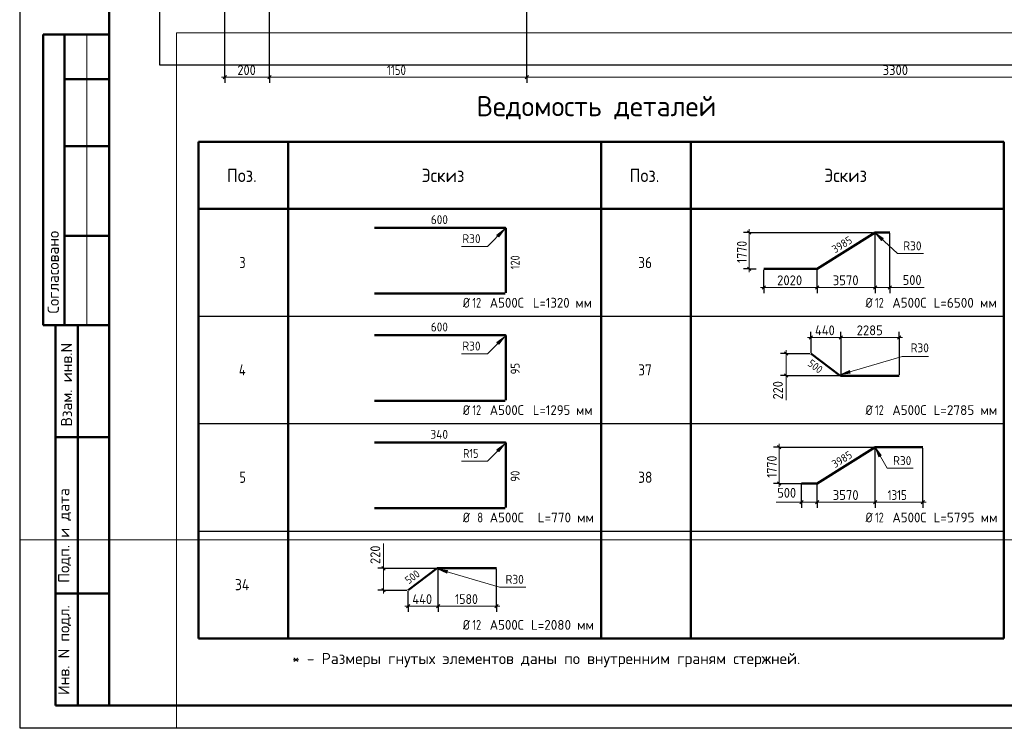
# Model space of a CAD drawing. Header units: millimetres. Extents: x 0 to 21000, y -5 to 14855.
# Tile 1 of 24: x 0 to 11004, y -5 to 7915. Entities that reach past the tile are written whole.
import ezdxf

# ---------------------------------------------------------------- set-up
doc = ezdxf.new("R2010")
doc.units = ezdxf.units.MM
for name, color, linetype, lineweight in [('Standard', 7, 'Continuous', 25), ('ДОП Верх по Х', 7, 'Continuous', 25), ('ЖБ Пилон', 180, 'Continuous', 25), ('Размерная линия_ общее', 7, 'Continuous', 13), ('Фоновоя арматура Х1', 7, 'Continuous', 25)]:
    doc.layers.add(name, color=color, linetype=linetype, lineweight=lineweight)
doc.styles.add('ISOCPEUR', font='txt')

msp = doc.modelspace()

# ---------------------------------------------------------------- hatches: boundary and pattern name
at = {"layer": 'Standard', "linetype": 'Continuous', "lineweight": 13, "transparency": 33554687}
for points in [[(5355, 5487), (5419, 5572), (5334, 5508)], [(9651, 5468), (9564, 5529), (9631, 5446)], [(5355, 4287), (5419, 4372), (5334, 4308)], [(9272, 3994), (9176, 3951), (9281, 3965)], [(5355, 3087), (5419, 3172), (5334, 3108)], [(9629, 3045), (9564, 3129), (9603, 3030)], [(4781, 1757), (4676, 1772), (4772, 1728)]]:
    msp.add_hatch(color=7, dxfattribs=at).paths.add_polyline_path(points)

# ---------------------------------------------------------------- linework, layer by layer
at = {"layer": 'Standard', "color": 7, "linetype": 'Continuous', "lineweight": 25, "transparency": 33554687}
msp.add_line((1000, 14600), (1000, 529), dxfattribs=at)
at = {"layer": 'Standard', "color": 7, "linetype": 'Continuous', "lineweight": 50, "transparency": 33554687}
for p, q in [((3, 7750), (0, 7750)), ((1000, 7750), (263, 7750)), ((263, 7750), (263, 4500)), ((263, 7750), (263, 4500)), ((500, 7750), (500, 4500)), ((1000, 7250), (500, 7250)), ((1000, 6500), (500, 6500)), ((2000, 6550), (2000, 5800)), ((2000, 6550), (6500, 6550)), ((11000, 6550), (2000, 6550)), ((2000, 1000), (2000, 6550)), ((3000, 1000), (3000, 6550)), ((6500, 6550), (11000, 6550)), ((6500, 1000), (6500, 6550)), ((7500, 1000), (7500, 6550)), ((11000, 1000), (11000, 6550)), ((11000, 5800), (2000, 5800)), ((1000, 5500), (500, 5500)), ((0, 4500), (3, 4500)), ((263, 4500), (1000, 4500)), ((400, 250), (400, 4500)), ((400, 250), (400, 4500)), ((650, 250), (650, 4500)), ((400, 3250), (1000, 3250)), ((400, 1500), (1000, 1500)), ((2000, 1000), (11000, 1000)), ((1000, 250), (400, 250))]:
    msp.add_line(p, q, dxfattribs=at)
at = {"layer": 'Standard', "color": 7, "linetype": 'Continuous', "lineweight": 13, "transparency": 33554687}
for p, q in [((750, 7750), (750, 4500)), ((5419, 5572), (5334, 5508)), ((5334, 5508), (5355, 5487)), ((5355, 5487), (5419, 5572)), ((5419, 5572), (5419, 5572)), ((5419, 5572), (5419, 5572)), ((5419, 5572), (5419, 5572)), ((9564, 5529), (9564, 5529)), ((9564, 5529), (9564, 5529)), ((9564, 5529), (9564, 5529)), ((9564, 5529), (9631, 5446)), ((9651, 5468), (9564, 5529)), ((5344, 5498), (5339, 5492)), ((9631, 5446), (9651, 5468)), ((9641, 5457), (9646, 5452)), ((9724, 4922), (10109, 4922)), ((5419, 4372), (5334, 4308)), ((5334, 4308), (5355, 4287)), ((5344, 4298), (5339, 4292)), ((5355, 4287), (5419, 4372)), ((5419, 4372), (5419, 4372)), ((5419, 4372), (5419, 4372)), ((5419, 4372), (5419, 4372)), ((9272, 3994), (9176, 3951)), ((9176, 3951), (9281, 3965)), ((9281, 3965), (9272, 3994)), ((9276, 3980), (9284, 3982)), ((8566, 3939), (8566, 3663)), ((9176, 3951), (9176, 3951)), ((9176, 3951), (9176, 3951)), ((9176, 3951), (9176, 3951)), ((5419, 3172), (5334, 3108)), ((5334, 3108), (5355, 3087)), ((5344, 3098), (5339, 3092)), ((5355, 3087), (5419, 3172)), ((5419, 3172), (5419, 3172)), ((5419, 3172), (5419, 3172)), ((5419, 3172), (5419, 3172)), ((9564, 3129), (9564, 3129)), ((9564, 3129), (9564, 3129)), ((9564, 3129), (9564, 3129)), ((9564, 3129), (9603, 3030)), ((9629, 3045), (9564, 3129)), ((9603, 3030), (9629, 3045)), ((9616, 3037), (9620, 3031)), ((8737, 2522), (8453, 2522)), ((9724, 2522), (10109, 2522)), ((4066, 1783), (4066, 2060)), ((4676, 1772), (4676, 1772)), ((4676, 1772), (4676, 1772)), ((4676, 1772), (4676, 1772)), ((4676, 1772), (4772, 1728)), ((4781, 1757), (4676, 1772)), ((4772, 1728), (4781, 1757)), ((4776, 1743), (4784, 1740))]:
    msp.add_line(p, q, dxfattribs=at)
at = {"layer": 'Standard', "color": 7, "linetype": 'Continuous', "lineweight": 35, "transparency": 33554687}
for p, q in [((11000, 5350), (11000, 3400)), ((11000, 4150), (11000, 1000))]:
    msp.add_line(p, q, dxfattribs=at)
at = {"layer": 'Standard', "color": 7, "linetype": 'Continuous', "lineweight": -3, "transparency": 33554687}
for p, q in [((2000, 4600), (11000, 4600)), ((2000, 3400), (11000, 3400)), ((2000, 2200), (11000, 2200))]:
    msp.add_line(p, q, dxfattribs=at)
at = {"layer": 'Standard', "color": 7, "linetype": 'Continuous', "lineweight": 13, "transparency": 33554687}
for points in [[(0, 14855), (0, 2100), (21000, 2100), (21000, 14855)], [(12354, 7766), (1751, 7766), (1751, -5)], [(4936, 5381), (5227, 5381), (5419, 5572)], [(10100, 5301), (9809, 5301), (9564, 5529)], [(4936, 4181), (5227, 4181), (5419, 4372)], [(10155, 4149), (9863, 4149), (9176, 3951)], [(4936, 2981), (5227, 2981), (5419, 3172)], [(9986, 2901), (9695, 2901), (9564, 3129)], [(5655, 1573), (5363, 1573), (4676, 1772)]]:
    msp.add_lwpolyline(points, dxfattribs=at)
at = {"layer": 'Standard', "color": 7, "linetype": 'Continuous', "lineweight": 25, "transparency": 33554687}
msp.add_lwpolyline([(0, 0), (21000, 0), (21000, 14850), (0, 14850), (0, 0)], close=True, dxfattribs=at)
at = {"layer": 'Standard', "color": 7, "linetype": 'Continuous', "lineweight": 50, "transparency": 33554687}
msp.add_lwpolyline([(1000, 14600), (20750, 14600), (20750, 250), (1000, 250), (1000, 14600)], close=True, dxfattribs=at)
at = {"layer": 'Standard', "color": 254, "linetype": 'Continuous', "lineweight": 25, "true_color": 0xc4c4ff, "transparency": 33554687}
msp.add_lwpolyline([(1561, 7411), (20515, 7411), (20515, 13946), (1561, 13946), (1561, 7411)], dxfattribs=at)
at = {"layer": 'ДОП Верх по Х', "color": 7, "linetype": 'Continuous', "lineweight": 50, "transparency": 33554687}
for p, q in [((8911, 5130), (9560, 5536)), ((9564, 5537), (9724, 5537)), ((8842, 4183), (9167, 3939)), ((9176, 3936), (9829, 3936)), ((8911, 2730), (9560, 3136)), ((9564, 3137), (10093, 3137)), ((4342, 1539), (4667, 1783)), ((4676, 1786), (5329, 1786))]:
    msp.add_line(p, q, dxfattribs=at)
for centre, radius, start, end in [((9564, 5529), 8.17, 90, 122.0054), ((9176, 3951), 14.3, 233.1301, 270), ((9564, 3129), 8.17, 90, 122.0054), ((4676, 1772), 14.3, 90, 126.8699)]:
    msp.add_arc(centre, radius, start, end, dxfattribs=at)
at = {"layer": 'ЖБ Пилон', "color": 7, "linetype": 'Continuous', "lineweight": 50, "transparency": 33554687}
for p, q in [((3966, 5588), (5426, 5588)), ((5434, 5579), (5434, 4862)), ((5426, 4854), (3966, 4854)), ((3966, 4388), (5426, 4388)), ((5434, 4379), (5434, 3662)), ((5426, 3654), (3966, 3654)), ((3966, 3188), (5426, 3188)), ((5434, 3179), (5434, 2462)), ((5426, 2454), (3966, 2454))]:
    msp.add_line(p, q, dxfattribs=at)
for centre in [(5426, 5579), (5426, 4379), (5426, 3179)]:
    msp.add_arc(centre, 8.43, 0, 90, dxfattribs=at)
at = {"layer": 'Размерная линия_ общее', "color": 7, "linetype": 'Continuous', "lineweight": 13, "transparency": 33554687}
for p, q in [((2293, 7271), (2255, 7271)), ((2293, 7271), (2793, 7271)), ((2793, 7271), (5668, 7271)), ((5668, 7271), (13918, 7271)), ((8151, 5536), (8151, 5573)), ((8151, 5130), (8151, 5093)), ((8316, 4922), (8278, 4922)), ((8316, 4922), (8911, 4922)), ((8911, 4922), (9560, 4922)), ((9560, 4922), (9724, 4922)), ((9724, 4922), (9762, 4922)), ((8842, 4363), (8804, 4363)), ((8842, 4363), (9176, 4363)), ((9176, 4363), (9829, 4363)), ((9829, 4363), (9866, 4363)), ((8566, 4183), (8566, 4221)), ((8566, 4183), (8566, 3939)), ((8566, 3939), (8566, 3902)), ((8486, 3136), (8486, 3173)), ((8486, 2730), (8486, 2693)), ((8737, 2522), (8700, 2522)), ((8737, 2522), (8911, 2522)), ((8911, 2522), (9560, 2522)), ((9560, 2522), (10093, 2522)), ((10093, 2522), (10130, 2522)), ((4066, 1783), (4066, 1821)), ((4066, 1539), (4066, 1783)), ((4066, 1539), (4066, 1502)), ((4342, 1359), (4304, 1359)), ((4342, 1359), (4676, 1359)), ((4676, 1359), (5329, 1359)), ((5329, 1359), (5366, 1359))]:
    msp.add_line(p, q, dxfattribs=at)
at = {"layer": 'Размерная линия_ общее', "color": 7, "linetype": 'Continuous', "lineweight": 25, "transparency": 33554687}
for p, q in [((2274, 7252), (2312, 7290)), ((2774, 7252), (2812, 7290)), ((5649, 7252), (5687, 7290)), ((8170, 5517), (8133, 5554)), ((8170, 5111), (8133, 5149)), ((8297, 4903), (8334, 4941)), ((8892, 4903), (8930, 4941)), ((9541, 4903), (9579, 4941)), ((9706, 4903), (9743, 4941)), ((8823, 4344), (8860, 4382)), ((9157, 4344), (9194, 4382)), ((9810, 4344), (9848, 4382)), ((8548, 4202), (8585, 4164)), ((8548, 3958), (8585, 3920)), ((8505, 3117), (8468, 3154)), ((8505, 2711), (8468, 2749)), ((8718, 2503), (8756, 2541)), ((8892, 2503), (8930, 2541)), ((9541, 2503), (9579, 2541)), ((10074, 2503), (10112, 2541)), ((4085, 1764), (4048, 1802)), ((4085, 1520), (4048, 1558)), ((4323, 1341), (4360, 1378)), ((4657, 1341), (4694, 1378)), ((5310, 1341), (5348, 1378))]:
    msp.add_line(p, q, dxfattribs=at)
at = {"layer": 'Размерная линия_ общее', "color": 253, "linetype": 'Continuous', "lineweight": -3, "true_color": 0xa0a0a0, "transparency": 33554687}
for p, q in [((2293, 7271), (2293, 7333)), ((2293, 7271), (2293, 7208)), ((2793, 7271), (2793, 7333)), ((2793, 7271), (2793, 7208)), ((5668, 7271), (5668, 7333)), ((5668, 7271), (5668, 7208)), ((8151, 5536), (8089, 5536)), ((8151, 5536), (8214, 5536)), ((8151, 5130), (8089, 5130)), ((8151, 5130), (8214, 5130)), ((8151, 5130), (8229, 5130)), ((8316, 4922), (8316, 5120)), ((8316, 4922), (8316, 4984)), ((8911, 4922), (8911, 4984)), ((9560, 4922), (9560, 4984)), ((9724, 4922), (9724, 4984)), ((8316, 4922), (8316, 4859)), ((8911, 4922), (8911, 4859)), ((9560, 4922), (9560, 4859)), ((9724, 4922), (9724, 4859)), ((8842, 4363), (8842, 4425)), ((9176, 4363), (9176, 4425)), ((9829, 4363), (9829, 4425)), ((8842, 4363), (8842, 4300)), ((8842, 4363), (8842, 4193)), ((9176, 4363), (9176, 4300)), ((9176, 4363), (9176, 3946)), ((9829, 4363), (9829, 4300)), ((9829, 4363), (9829, 3946)), ((8566, 4183), (8504, 4183)), ((8566, 4183), (8629, 4183)), ((8566, 4183), (8832, 4183)), ((8566, 3939), (8504, 3939)), ((8566, 3939), (8629, 3939)), ((8486, 3136), (8424, 3136)), ((8486, 3136), (8549, 3136)), ((10093, 2522), (10093, 3127)), ((8486, 2730), (8424, 2730)), ((8486, 2730), (8549, 2730)), ((8486, 2730), (8737, 2730)), ((8737, 2522), (8737, 2584)), ((8911, 2522), (8911, 2584)), ((9560, 2522), (9560, 2584)), ((10093, 2522), (10093, 2584)), ((8737, 2522), (8737, 2459)), ((8911, 2522), (8911, 2459)), ((9560, 2522), (9560, 2459)), ((10093, 2522), (10093, 2459)), ((4066, 1783), (4004, 1783)), ((4066, 1783), (4129, 1783)), ((4066, 1783), (4657, 1783)), ((5329, 1359), (5329, 1776)), ((4066, 1539), (4004, 1539)), ((4066, 1539), (4129, 1539)), ((4066, 1539), (4332, 1539)), ((4342, 1359), (4342, 1529)), ((4342, 1359), (4342, 1422)), ((4342, 1359), (4342, 1297)), ((4676, 1359), (4676, 1422)), ((4676, 1359), (4676, 1297)), ((5329, 1359), (5329, 1422)), ((5329, 1359), (5329, 1297))]:
    msp.add_line(p, q, dxfattribs=at)
for points in [[(5668, 7271), (5668, 7279), (5668, 7279), (5668, 7279), (5668, 7279), (5668, 7279), (5668, 7279), (5668, 12528)], [(2293, 7271), (2293, 7667), (2293, 7667), (2293, 11403)], [(2793, 7271), (2793, 7279), (2793, 7279), (2793, 7279), (2793, 7279), (2793, 7279), (2793, 7279), (2793, 7279), (2793, 7279), (2793, 11403)], [(8151, 5536), (8723, 5536), (8723, 5536), (9530, 5536)], [(9560, 4922), (9560, 4933), (9560, 4933), (9560, 5526)], [(9724, 4922), (9724, 4933), (9724, 4933), (9724, 5527)], [(8911, 4922), (8911, 4930), (8911, 4930), (8911, 4931), (8911, 4931), (8911, 5120)], [(8566, 3939), (8810, 3939), (8810, 3939), (9157, 3939)], [(8486, 3136), (8755, 3136), (8755, 3136), (9540, 3136)], [(9560, 2522), (9560, 2533), (9560, 2533), (9560, 3126)], [(8737, 2522), (8737, 2544), (8737, 2544), (8737, 2550), (8737, 2550), (8737, 2720)], [(8911, 2522), (8911, 2537), (8911, 2537), (8911, 2546), (8911, 2546), (8911, 2720)], [(4676, 1359), (4676, 1368), (4676, 1368), (4676, 1612), (4676, 1612), (4676, 1776)]]:
    msp.add_lwpolyline(points, dxfattribs=at)
at = {"layer": 'Размерная линия_ общее', "color": 7, "linetype": 'Continuous', "lineweight": 13, "transparency": 33554687}
for points in [[(8151, 5130), (8151, 5152), (8151, 5152), (8151, 5536)], [(8486, 2730), (8486, 2766), (8486, 2766), (8486, 3136)]]:
    msp.add_lwpolyline(points, dxfattribs=at)
at = {"layer": 'Фоновоя арматура Х1', "color": 7, "linetype": 'Continuous', "lineweight": 50, "transparency": 33554687}
for p, q in [((8911, 5130), (8316, 5130)), ((8911, 2730), (8737, 2730))]:
    msp.add_line(p, q, dxfattribs=at)

# ---------------------------------------------------------------- texts
at = {"layer": 'Standard', "color": 7, "linetype": 'Continuous', "lineweight": 50, "transparency": 33554687, "insert": (5105, 6800), "char_height": 225, "width": 2899.15, "attachment_point": 7, "style": 'ISOCPEUR'}
msp.add_mtext('\\W0.98;Ведомость деталей', dxfattribs=at)
at = {"layer": 'Standard', "color": 7, "linetype": 'Continuous', "lineweight": 25, "transparency": 33554687, "attachment_point": 7, "style": 'ISOCPEUR'}
for s, insert, char_height, width in [('\\W0.92;Поз.', (2316, 6100), 150, 436.49), ('\\W0.94;Эскиз', (4491, 6100), 150, 588.06), ('\\W0.92;Поз.', (6816, 6100), 150, 436.49), ('\\W0.94;Эскиз', (8991, 6100), 150, 588.05), ('\\W0.78;3', (2456, 5138), 125, 136), ('\\W0.87;36', (6912, 5138), 125, 229.5), ('\\W0.83;Ø', (4953, 4696), 110, 155.83), ('\\W0.75;12', (5059, 4696), 110, 173.17), ('\\W0.95;А500С', (5253, 4696), 110, 458.88), ('\\W0.94;L=1320 мм', (5735, 4696), 110, 733.27), ('\\W0.83;Ø', (9453, 4696), 110, 155.84), ('\\W0.75;12', (9559, 4696), 110, 173.17), ('\\W0.95;А500С', (9753, 4696), 110, 458.88), ('\\W0.97;L=6500 мм', (10213, 4696), 110, 756.87), ('\\W0.80;4', (2450, 3938), 125, 149.94), ('\\W0.87;37', (6912, 3938), 125, 229.5), ('\\W0.83;Ø', (4953, 3496), 110, 155.83), ('\\W0.75;12', (5059, 3496), 110, 173.17), ('\\W0.95;А500С', (5253, 3496), 110, 458.88), ('\\W0.94;L=1295 мм', (5735, 3496), 110, 733.27), ('\\W0.83;Ø', (9453, 3496), 110, 155.84), ('\\W0.75;12', (9559, 3496), 110, 173.17), ('\\W0.95;А500С', (9753, 3496), 110, 458.88), ('\\W0.97;L=2785 мм', (10213, 3496), 110, 756.87), ('\\W0.78;5', (2456, 2738), 125, 136), ('\\W0.87;38', (6912, 2738), 125, 229.5), ('\\W0.83;Ø', (4953, 2296), 110, 155.83), ('\\W0.78;8', (5114, 2296), 110, 119.68), ('\\W0.95;А500С', (5253, 2296), 110, 458.88), ('\\W0.97;L=770 мм', (5790, 2296), 110, 679.74), ('\\W0.83;Ø', (9453, 2296), 110, 155.84), ('\\W0.75;12', (9559, 2296), 110, 173.17), ('\\W0.95;А500С', (9753, 2296), 110, 458.88), ('\\W0.97;L=5795 мм', (10213, 2296), 110, 756.87), ('\\W0.88;34', (2406, 1538), 125, 242.5), ('\\W0.83;Ø', (4953, 1096), 110, 155.83), ('\\W0.75;12', (5059, 1096), 110, 173.17), ('\\W0.95;А500С', (5253, 1096), 110, 458.88), ('\\W0.97;L=2080 мм', (5713, 1096), 110, 756.87), ('\\W1.00;* - Размеры гнутых элементов даны по внутренним граням стержней. ', (3045, 678), 125, 5827.97)]:
    msp.add_mtext(s, dxfattribs=dict(at, insert=insert, char_height=char_height, width=width))
at = {"layer": 'Standard', "color": 7, "linetype": 'Continuous', "lineweight": 50, "transparency": 33554687, "char_height": 125, "attachment_point": 7, "rotation": 90, "style": 'ISOCPEUR'}
for s, insert, width in [('\\A1;{\\fISOCPEUR|i0|b0;\\H125.000000;\\W1.000000;\\C7;Согласовано}\\P', (438, 4631), 1035.94), ('\\A1;{\\fISOCPEUR|i0|b0;\\H125.000000;\\W1.000000;\\C7;Взам. инв.N}\\P', (586, 3368), 954.55), ('\\A1;{\\fISOCPEUR|i0|b0;\\H125.000000;\\W1.000000;\\C7;Подп. и дата}\\P', (575, 1621), 1098.53), ('\\A1;{\\fISOCPEUR|i0|b0;\\H125.000000;\\W1.000000;\\C7;Инв. N подл.}\\P', (575, 367), 1010.9)]:
    msp.add_mtext(s, dxfattribs=dict(at, insert=insert, width=width))
at = {"layer": 'Standard', "color": 7, "linetype": 'Continuous', "lineweight": 18, "transparency": 33554687, "char_height": 100, "attachment_point": 7, "style": 'ISOCPEUR'}
for s, insert, width in [('\\W0.92;R30', (4947, 5417), 265.65), ('\\W0.92;R30', (9875, 5337), 265.65), ('\\W0.92;R30', (4947, 4217), 265.65), ('\\W0.92;R30', (9957, 4197), 265.66), ('\\W0.83;R15', (4957, 3017), 241.55), ('\\W0.92;R30', (9761, 2937), 265.65), ('\\W0.92;R30', (5430, 1610), 265.65)]:
    msp.add_mtext(s, dxfattribs=dict(at, insert=insert, width=width))
at = {"layer": 'ДОП Верх по Х', "color": 7, "linetype": 'Continuous', "lineweight": 18, "transparency": 33554687, "char_height": 87.5, "attachment_point": 7, "style": 'ISOCPEUR'}
for s, insert, width, rotation in [('\\W0.93;3985', (9112, 5301), 285.61, 32.0054), ('\\W0.91;500', (8799, 4055), 223.52, 323.1301), ('\\W0.93;3985', (9112, 2901), 285.61, 32.0054), ('\\W0.91;500', (4348, 1602), 223.51, 36.8699)]:
    msp.add_mtext(s, dxfattribs=dict(at, insert=insert, width=width, rotation=rotation))
at = {"layer": 'ЖБ Пилон', "color": 7, "linetype": 'Continuous', "lineweight": 18, "transparency": 33554687, "char_height": 100, "attachment_point": 7, "style": 'ISOCPEUR'}
for s, insert, width in [('\\W0.91;600', (4595, 5630), 255.46), ('\\W0.91;600', (4595, 4430), 255.46), ('\\W0.92;340', (4590, 3230), 265.66)]:
    msp.add_mtext(s, dxfattribs=dict(at, insert=insert, width=width))
at = {"layer": 'ЖБ Пилон', "color": 7, "linetype": 'Continuous', "lineweight": 18, "transparency": 33554687, "char_height": 100, "attachment_point": 7, "rotation": 90, "style": 'ISOCPEUR'}
for s, insert, width in [('\\W0.83;120', (5587, 5126), 231.17), ('\\W0.87;95', (5587, 3951), 183.6), ('\\W0.87;90', (5587, 2751), 183.6)]:
    msp.add_mtext(s, dxfattribs=dict(at, insert=insert, width=width))
at = {"layer": 'Размерная линия_ общее', "color": 7, "linetype": 'Continuous', "lineweight": 25, "transparency": 33554687, "char_height": 110, "attachment_point": 7, "style": 'ISOCPEUR'}
for s, insert, width in [('\\W0.91;200', (2433, 7296), 280.99), ('\\W0.80;1150', (4104, 7296), 307.86), ('\\W0.93;3300', (9644, 7296), 359.05), ('\\W0.91;500', (9869, 4950), 280.99), ('\\W0.93;2020', (8465, 4947), 359.05), ('\\W0.93;3570', (9087, 4947), 359.05), ('\\W0.92;440', (8888, 4388), 303.43), ('\\W0.93;2285', (9354, 4388), 359.05), ('\\W0.91;500', (8467, 2572), 281), ('\\W0.93;3570', (9087, 2547), 359.05), ('\\W0.80;1315', (9700, 2547), 307.86), ('\\W0.92;440', (4388, 1384), 303.43), ('\\W0.87;1580', (4865, 1384), 333.45)]:
    msp.add_mtext(s, dxfattribs=dict(at, insert=insert, width=width))
at = {"layer": 'Размерная линия_ общее', "color": 7, "linetype": 'Continuous', "lineweight": 25, "transparency": 33554687, "char_height": 110, "attachment_point": 7, "rotation": 90, "style": 'ISOCPEUR'}
for s, insert, width in [('\\W0.87;1770', (8126, 5195), 333.45), ('\\W0.91;220', (8529, 3670), 280.99), ('\\W0.87;1770', (8461, 2795), 333.45), ('\\W0.91;220', (4029, 1832), 280.99)]:
    msp.add_mtext(s, dxfattribs=dict(at, insert=insert, width=width))

doc.saveas('drawing.dxf')
